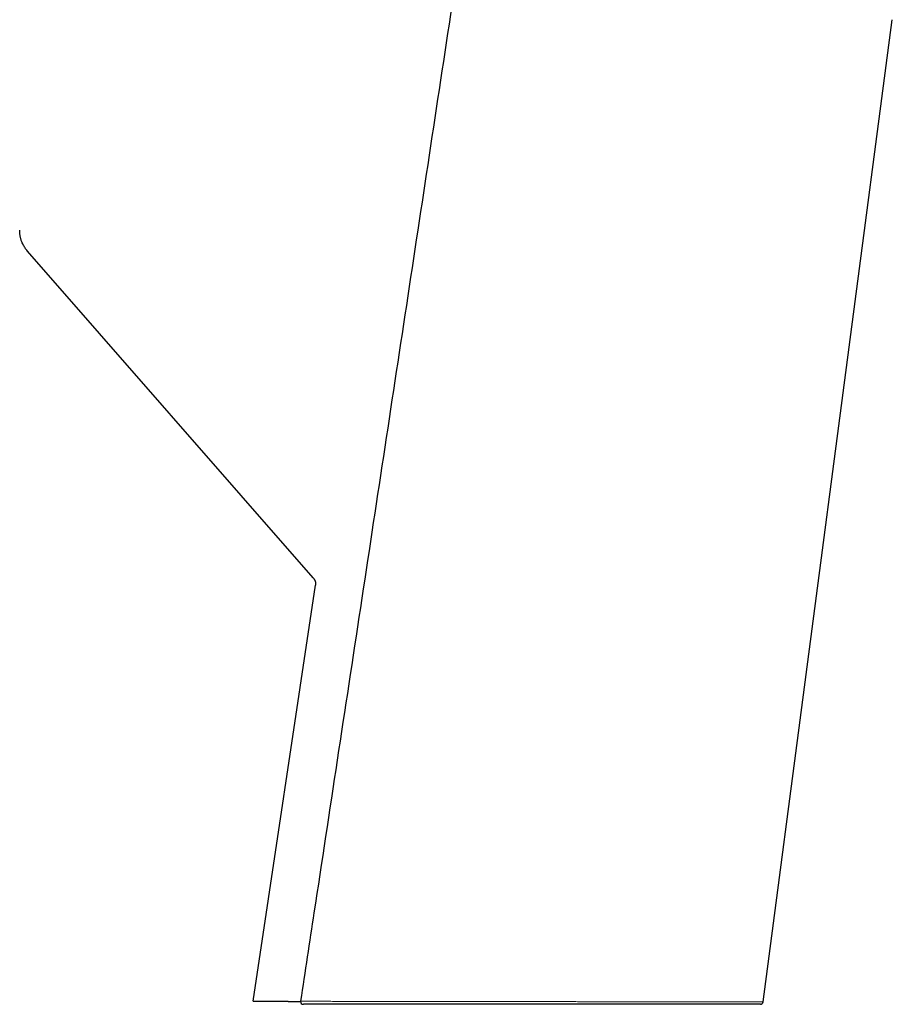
# Model space of a CAD drawing. Header units: millimetres. Extents: x 8 to 850, y 12 to 844.
# Tile 27 of 29: x 568 to 664, y 516 to 625. Entities that reach past the tile are written whole.
import ezdxf

# ---------------------------------------------------------------- set-up
doc = ezdxf.new("R2010")
doc.units = ezdxf.units.MM

msp = doc.modelspace()

# ---------------------------------------------------------------- linework, layer by layer
at = {"color": 7, "linetype": 'Continuous', "lineweight": 30}
for p, q in [((649.8, 516.38), (664.04, 624.65)), ((600.22, 563.12), (568.71, 599.15)), ((593.6, 516.47), (600.46, 562.32)), ((598.21, 516.42), (598.82, 516.42)), ((599.12, 516.12), (599.13, 516.12)), ((647.59, 516.12), (647.59, 516.12))]:
    msp.add_line(p, q, dxfattribs=at)
for centre, start, end in [((599.12, 516.42), 171.3295, 270.0009), ((649.5, 516.42), 270.0313, 352.5091)]:
    msp.add_arc(centre, 0.3, start, end, dxfattribs=at)
for points, knots in [([(615.75, 627.92), (615.67, 627.36), (613.91, 615.77), (610.47, 593.08), (605.4, 559.74), (601.51, 534.18), (599.31, 519.72), (598.82, 516.47)], [0, 0, 0, 0, 0.01507, 0.31181, 0.61082, 0.912503, 1, 1, 1, 1]), ([(568.71, 599.15), (568.67, 599.2), (568.58, 599.31), (568.45, 599.49), (568.34, 599.67), (568.24, 599.85), (568.15, 600.05), (568.07, 600.23), (568.02, 600.39), (567.98, 600.53), (567.94, 600.68), (567.92, 600.83), (567.89, 600.97), (567.88, 601.13), (567.86, 601.28), (567.86, 601.39), (567.86, 601.45), (567.86, 601.46)], [0, 0, 0, 0, 0.084985, 0.170317, 0.254721, 0.339454, 0.425186, 0.51125, 0.570058, 0.628865, 0.687828, 0.747566, 0.80741, 0.867896, 0.928706, 0.989624, 1, 1, 1, 1]), ([(600.22, 563.12), (600.24, 563.1), (600.27, 563.06), (600.32, 562.99), (600.36, 562.91), (600.4, 562.84), (600.43, 562.76), (600.45, 562.68), (600.46, 562.59), (600.47, 562.5), (600.47, 562.41), (600.46, 562.35), (600.46, 562.32)], [0, 0, 0, 0, 0.095564, 0.191791, 0.290111, 0.389154, 0.484718, 0.580946, 0.679266, 0.778309, 0.888642, 1, 1, 1, 1]), ([(593.6, 516.47), (593.61, 516.47), (593.61, 516.47), (593.63, 516.47), (593.66, 516.47), (593.71, 516.47), (593.77, 516.47), (593.83, 516.47), (593.9, 516.47), (593.98, 516.47), (594.06, 516.47), (594.16, 516.47), (594.27, 516.47), (594.41, 516.47), (594.57, 516.47), (594.74, 516.46), (594.93, 516.46), (595.13, 516.46), (595.34, 516.46), (595.55, 516.46), (595.78, 516.46), (596.02, 516.46), (596.28, 516.46), (596.56, 516.46), (596.86, 516.46), (597.07, 516.46), (597.17, 516.46)], [0, 0, 0, 0, 0.042527, 0.085069, 0.127617, 0.17016, 0.212687, 0.248411, 0.284139, 0.319863, 0.355032, 0.390204, 0.425373, 0.470111, 0.514867, 0.55963, 0.604387, 0.649125, 0.69182, 0.734561, 0.777313, 0.820065, 0.862807, 0.908536, 0.954271, 1, 1, 1, 1]), ([(597.17, 516.46), (597.19, 516.46), (597.22, 516.46), (597.28, 516.46), (597.36, 516.45), (597.46, 516.45), (597.57, 516.45), (597.68, 516.44), (597.79, 516.44), (597.9, 516.43), (598, 516.43), (598.11, 516.43), (598.18, 516.42), (598.21, 516.42)], [0, 0, 0, 0, 0.072487, 0.144975, 0.251071, 0.3575, 0.463599, 0.562296, 0.660994, 0.74558, 0.830496, 0.915413, 1, 1, 1, 1]), ([(649.5, 516.12), (649.5, 516.12), (649.5, 516.12), (649.49, 516.12), (649.46, 516.12), (649.43, 516.12), (649.38, 516.12), (649.33, 516.12), (649.26, 516.12), (649.19, 516.12), (649.1, 516.12), (649.01, 516.12), (648.89, 516.12), (648.76, 516.12), (648.6, 516.12), (648.44, 516.12), (648.27, 516.12), (648.09, 516.12), (647.91, 516.12), (647.71, 516.12), (647.51, 516.12), (647.3, 516.12), (647.08, 516.12), (646.86, 516.12), (646.63, 516.12), (646.4, 516.12), (646.13, 516.12), (645.84, 516.12), (645.51, 516.12), (645.19, 516.12), (644.9, 516.12), (644.61, 516.12), (644.29, 516.12), (643.93, 516.12), (643.57, 516.12), (643.21, 516.12), (642.85, 516.12), (642.48, 516.12), (642.11, 516.12), (641.74, 516.12), (641.35, 516.12), (640.94, 516.12), (640.53, 516.12), (640.09, 516.12), (639.64, 516.12), (639.17, 516.12), (638.73, 516.12), (638.32, 516.12), (637.97, 516.12), (637.64, 516.12), (637.3, 516.12), (636.93, 516.12), (636.52, 516.12), (636.11, 516.12), (635.69, 516.12), (635.27, 516.12), (634.84, 516.12), (634.39, 516.12), (633.93, 516.12), (633.45, 516.12), (632.95, 516.12), (632.43, 516.12), (631.89, 516.12), (631.34, 516.12), (630.76, 516.12), (630.23, 516.12), (629.73, 516.12), (629.24, 516.12), (628.71, 516.12), (628.13, 516.12), (627.56, 516.12), (627, 516.12), (626.45, 516.12), (625.91, 516.12), (625.36, 516.12), (624.82, 516.12), (624.27, 516.12), (623.72, 516.12), (623.15, 516.12), (622.57, 516.12), (621.97, 516.12), (621.37, 516.12), (620.81, 516.12), (620.3, 516.12), (619.8, 516.12), (619.27, 516.12), (618.7, 516.12), (618.13, 516.12), (617.58, 516.12), (617.03, 516.12), (616.5, 516.12), (615.97, 516.12), (615.4, 516.12), (614.79, 516.12), (614.15, 516.12), (613.52, 516.12), (612.9, 516.12), (612.3, 516.12), (611.76, 516.12), (611.27, 516.12), (610.81, 516.12), (610.33, 516.12), (609.82, 516.12), (609.32, 516.12), (608.82, 516.12), (608.33, 516.12), (607.85, 516.12), (607.37, 516.12), (606.9, 516.12), (606.43, 516.12), (605.97, 516.12), (605.51, 516.12), (605.06, 516.12), (604.61, 516.12), (604.16, 516.12), (603.72, 516.12), (603.27, 516.12), (602.81, 516.12), (602.34, 516.12), (601.89, 516.12), (601.46, 516.12), (601.05, 516.12), (600.67, 516.12), (600.3, 516.12), (599.95, 516.12), (599.64, 516.12), (599.37, 516.12), (599.21, 516.12), (599.13, 516.12)], [0, 0, 0, 0, 0.00604, 0.012079, 0.020814, 0.029548, 0.036643, 0.043738, 0.050833, 0.058245, 0.065658, 0.073072, 0.080484, 0.089774, 0.099065, 0.107269, 0.115476, 0.123683, 0.131887, 0.139667, 0.147448, 0.15523, 0.16301, 0.170248, 0.177488, 0.184728, 0.191966, 0.201132, 0.2103, 0.219465, 0.226227, 0.232988, 0.241434, 0.24988, 0.258325, 0.266279, 0.274234, 0.282188, 0.289924, 0.297661, 0.305397, 0.313512, 0.321628, 0.329743, 0.338377, 0.347013, 0.355647, 0.362285, 0.368924, 0.37419, 0.379457, 0.386388, 0.393319, 0.40025, 0.407161, 0.414073, 0.420984, 0.428326, 0.435668, 0.443009, 0.451124, 0.45924, 0.467355, 0.476114, 0.484873, 0.493632, 0.500377, 0.507121, 0.515681, 0.524241, 0.5328, 0.540859, 0.548918, 0.556976, 0.564808, 0.572641, 0.580473, 0.588681, 0.596891, 0.605099, 0.613826, 0.622555, 0.631282, 0.63799, 0.644698, 0.652948, 0.6612, 0.669451, 0.677702, 0.685515, 0.69333, 0.701145, 0.708958, 0.718635, 0.728313, 0.737989, 0.747163, 0.756338, 0.765512, 0.772274, 0.779036, 0.787133, 0.795232, 0.803331, 0.811428, 0.81942, 0.827414, 0.835407, 0.843399, 0.851476, 0.859556, 0.867635, 0.875713, 0.884037, 0.892362, 0.900688, 0.909011, 0.918411, 0.927812, 0.937212, 0.94603, 0.95485, 0.963669, 0.971829, 0.979991, 0.988151, 0.994076, 1, 1, 1, 1])]:
    msp.add_open_spline(points, degree=3, knots=knots, dxfattribs=at)
at = {"color": 8, "linetype": 'Continuous', "lineweight": 0}
for points, knots in [([(598.82, 516.47), (598.82, 516.47), (598.82, 516.47), (598.83, 516.47), (598.85, 516.46), (598.88, 516.46), (598.89, 516.46)], [0, 0, 0, 0, 0.1611184, 0.4411196, 0.7205594, 1, 1, 1, 1]), ([(598.89, 516.46), (599.01, 516.46), (599.25, 516.46), (599.64, 516.46), (600, 516.46), (600.33, 516.46), (600.63, 516.46), (600.94, 516.46), (601.27, 516.46), (601.61, 516.46), (601.96, 516.45), (602.33, 516.45), (602.7, 516.45), (603.09, 516.45), (603.5, 516.45), (603.91, 516.45), (604.33, 516.45), (604.75, 516.45), (605.18, 516.45), (605.65, 516.45), (606.17, 516.45), (606.74, 516.45), (607.31, 516.45), (607.88, 516.45), (608.44, 516.45), (609.01, 516.44), (609.58, 516.44), (610.15, 516.44), (610.71, 516.44), (611.28, 516.44), (611.83, 516.44), (612.4, 516.44), (612.98, 516.44), (613.57, 516.44), (614.16, 516.44), (614.77, 516.44), (615.38, 516.44), (616.01, 516.43), (616.63, 516.43), (617.26, 516.43), (617.9, 516.43), (618.53, 516.43), (619.17, 516.43), (619.8, 516.43), (620.42, 516.43), (621.03, 516.43), (621.65, 516.43), (622.26, 516.42), (622.88, 516.42), (623.49, 516.42), (624.11, 516.42), (624.71, 516.42), (625.31, 516.42), (625.89, 516.42), (626.47, 516.42), (627.02, 516.42), (627.56, 516.42), (628.09, 516.42), (628.56, 516.42), (628.99, 516.42), (629.43, 516.41), (629.95, 516.41), (630.54, 516.41), (631.12, 516.41), (631.71, 516.41), (632.29, 516.41), (632.86, 516.41), (633.43, 516.41), (633.99, 516.41), (634.53, 516.41), (635.06, 516.41), (635.58, 516.41), (636.07, 516.4), (636.55, 516.4), (637.01, 516.4), (637.42, 516.4), (637.79, 516.4), (638.17, 516.4), (638.61, 516.4), (639.09, 516.4), (639.57, 516.4), (640.04, 516.4), (640.51, 516.4), (640.97, 516.4), (641.41, 516.4), (641.84, 516.4), (642.26, 516.4), (642.66, 516.39), (643.05, 516.39), (643.42, 516.39), (643.76, 516.39), (644.1, 516.39), (644.39, 516.39), (644.65, 516.39), (644.91, 516.39), (645.19, 516.39), (645.49, 516.39), (645.78, 516.39), (646.06, 516.39), (646.34, 516.39), (646.6, 516.39), (646.84, 516.39), (647.08, 516.39), (647.31, 516.39), (647.52, 516.39), (647.73, 516.39), (647.92, 516.39), (648.11, 516.39), (648.28, 516.39), (648.45, 516.39), (648.6, 516.39), (648.75, 516.38), (648.88, 516.38), (648.99, 516.38), (649.1, 516.38), (649.21, 516.38), (649.32, 516.38), (649.41, 516.38), (649.5, 516.38), (649.57, 516.38), (649.64, 516.38), (649.7, 516.38), (649.75, 516.38), (649.78, 516.38), (649.8, 516.38), (649.8, 516.38), (649.8, 516.38)], [0, 0, 0, 0, 0.00894, 0.01819, 0.027441, 0.034089, 0.040738, 0.047386, 0.054515, 0.061645, 0.068774, 0.076184, 0.083594, 0.091003, 0.098778, 0.106552, 0.114193, 0.121835, 0.129477, 0.137118, 0.14685, 0.156583, 0.166315, 0.175564, 0.184815, 0.194065, 0.203031, 0.211997, 0.220962, 0.229533, 0.238105, 0.246676, 0.255474, 0.264272, 0.27307, 0.282116, 0.291164, 0.300211, 0.309377, 0.318543, 0.327709, 0.33689, 0.346073, 0.355255, 0.363974, 0.372695, 0.381415, 0.390228, 0.399043, 0.407857, 0.416575, 0.425294, 0.434011, 0.442267, 0.450524, 0.458779, 0.466428, 0.474078, 0.481727, 0.487254, 0.49278, 0.501536, 0.510293, 0.519049, 0.5279, 0.536753, 0.545605, 0.554362, 0.563121, 0.571879, 0.580175, 0.588472, 0.596769, 0.604458, 0.612147, 0.619837, 0.625393, 0.63095, 0.639562, 0.648175, 0.656787, 0.665494, 0.674202, 0.68291, 0.691526, 0.700143, 0.708759, 0.716923, 0.725089, 0.733253, 0.740821, 0.74839, 0.755959, 0.761429, 0.766898, 0.774702, 0.782506, 0.790209, 0.797914, 0.805619, 0.813323, 0.820785, 0.828249, 0.835712, 0.843175, 0.850429, 0.857684, 0.864939, 0.872193, 0.879364, 0.886535, 0.893707, 0.900878, 0.906825, 0.912771, 0.920503, 0.928236, 0.935967, 0.943108, 0.95025, 0.95739, 0.966786, 0.976181, 0.984301, 0.992422, 1, 1, 1, 1])]:
    msp.add_open_spline(points, degree=3, knots=knots, dxfattribs=at)

doc.saveas('drawing.dxf')
